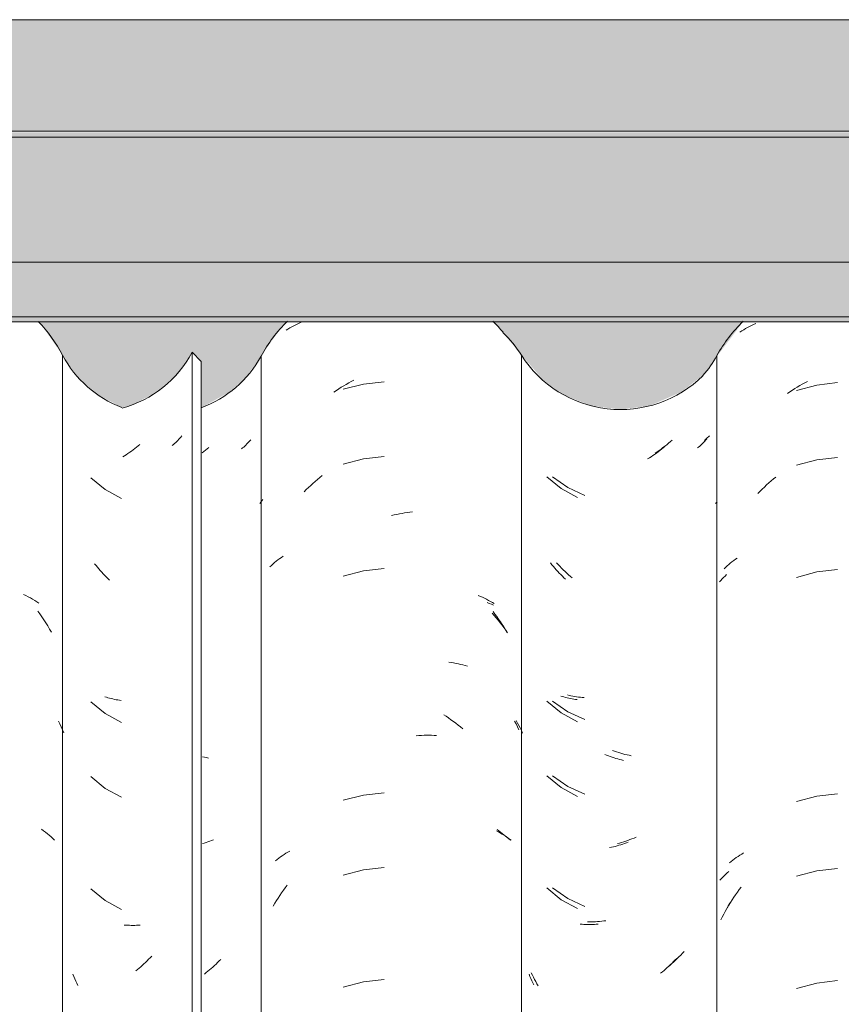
# Model space of a CAD drawing. Header units: metres. Extents: x -27.3 to 21, y -0.3 to 10.3.
# Tile 165 of 255: x 14.228 to 14.559, y 3.873 to 4.27. Entities that reach past the tile are written whole.
import ezdxf

# ---------------------------------------------------------------- set-up
doc = ezdxf.new("R2010")
doc.units = ezdxf.units.M
for name, color, linetype, lineweight in [('A-GLAZ-CWMG', 7, 'Continuous', 5), ('A-ROOF', 7, 'Continuous', 5), ('A-ROOF-OTLN', 7, 'Continuous', 5), ('A-ROOF-PATT', 7, 'Continuous', 5), ('A-WALL-PATT', 7, 'Continuous', 5)]:
    doc.layers.add(name, color=color, linetype=linetype, lineweight=lineweight)

# ---------------------------------------------------------------- blocks, each defined once
blk = doc.blocks.new('FP_262-FACHADA 03')
at = {"layer": 'A-GLAZ-CWMG', "color": 9, "true_color": 0xc0c0c0}
for p, q in [((19.71786, 4.04325), (19.7184, 4.04386)), ((19.7184, 4.04386), (19.71896, 4.04446)), ((19.71896, 4.04446), (19.71953, 4.04504)), ((19.71953, 4.04504), (19.72012, 4.04562)), ((19.72012, 4.04562), (19.72072, 4.04618)), ((19.71861, 3.92352), (19.71919, 3.92413)), ((19.71919, 3.92413), (19.71979, 3.92473)), ((19.71979, 3.92473), (19.7204, 3.92531)), ((19.7204, 3.92531), (19.72103, 3.92589)), ((19.72103, 3.92589), (19.72167, 3.92645)), ((19.71805, 3.9229), (19.71861, 3.92352)), ((19.7208, 3.91146), (19.72144, 3.91256)), ((19.72144, 3.91256), (19.72209, 3.91365)), ((19.71842, 3.90695), (19.71899, 3.90809)), ((19.71899, 3.90809), (19.71958, 3.90922)), ((19.71958, 3.90922), (19.72018, 3.91035)), ((19.72018, 3.91035), (19.7208, 3.91146))]:
    blk.add_line(p, q, dxfattribs=at)
blk = doc.blocks.new('FP_263-FACHADA 03')
at = {"layer": 'A-GLAZ-CWMG', "color": 9, "true_color": 0xc0c0c0}
for p, q in [((19.69662, 4.09857), (19.69586, 4.09797)), ((19.69737, 4.09918), (19.69662, 4.09857)), ((19.69811, 4.09981), (19.69737, 4.09918)), ((19.69884, 4.10045), (19.69811, 4.09981)), ((19.71223, 4.10065), (19.71179, 4.10028)), ((19.71265, 4.10103), (19.71223, 4.10065)), ((19.71306, 4.10142), (19.71265, 4.10103)), ((19.71346, 4.10181), (19.71306, 4.10142)), ((19.71385, 4.10221), (19.71346, 4.10181)), ((19.69277, 4.09573), (19.69199, 4.09521)), ((19.69356, 4.09627), (19.69277, 4.09573)), ((19.69433, 4.09682), (19.69356, 4.09627)), ((19.6951, 4.09739), (19.69433, 4.09682)), ((19.69586, 4.09797), (19.6951, 4.09739)), ((19.65053, 4.08558), (19.6567, 4.08129)), ((19.6567, 4.08129), (19.66353, 4.07815)), ((19.65282, 4.05027), (19.65215, 4.051)), ((19.6535, 4.04954), (19.65282, 4.05027)), ((19.65419, 4.04883), (19.6535, 4.04954)), ((19.65489, 4.04814), (19.65419, 4.04883)), ((19.65559, 4.04745), (19.65489, 4.04814)), ((19.65631, 4.04678), (19.65559, 4.04745)), ((19.65704, 4.04613), (19.65631, 4.04678)), ((19.65777, 4.04549), (19.65704, 4.04613)), ((19.65851, 4.04486), (19.65777, 4.04549)), ((19.65053, 3.99515), (19.6567, 3.99086)), ((19.65725, 3.99746), (19.65653, 3.99764)), ((19.65799, 3.99731), (19.65725, 3.99746)), ((19.65873, 3.99716), (19.65799, 3.99731)), ((19.65948, 3.99704), (19.65873, 3.99716)), ((19.66024, 3.99692), (19.65948, 3.99704)), ((19.66101, 3.99682), (19.66024, 3.99692)), ((19.66178, 3.99674), (19.66101, 3.99682)), ((19.66256, 3.99667), (19.66178, 3.99674)), ((19.66334, 3.99662), (19.66256, 3.99667)), ((19.6567, 3.99086), (19.66353, 3.98772)), ((19.67556, 3.97491), (19.67473, 3.97521)), ((19.6764, 3.97464), (19.67556, 3.97491)), ((19.67724, 3.97438), (19.6764, 3.97464)), ((19.67808, 3.97413), (19.67724, 3.97438)), ((19.67892, 3.9739), (19.67808, 3.97413)), ((19.67975, 3.97369), (19.67892, 3.9739)), ((19.68059, 3.9735), (19.67975, 3.97369)), ((19.68143, 3.97332), (19.68059, 3.9735)), ((19.68226, 3.97316), (19.68143, 3.97332)), ((19.65053, 3.96501), (19.6567, 3.96072)), ((19.6567, 3.96072), (19.66353, 3.95758)), ((19.68258, 3.93961), (19.68175, 3.93929)), ((19.68341, 3.93995), (19.68258, 3.93961)), ((19.68424, 3.94031), (19.68341, 3.93995)), ((19.67756, 3.93792), (19.67672, 3.9377)), ((19.6784, 3.93816), (19.67756, 3.93792)), ((19.67924, 3.93842), (19.6784, 3.93816)), ((19.68007, 3.93869), (19.67924, 3.93842)), ((19.68091, 3.93898), (19.68007, 3.93869)), ((19.68175, 3.93929), (19.68091, 3.93898)), ((19.65053, 3.91979), (19.6567, 3.9155)), ((19.6567, 3.9155), (19.66353, 3.91236)), ((19.66549, 3.90612), (19.66469, 3.90613)), ((19.66629, 3.90613), (19.66549, 3.90612)), ((19.6671, 3.90615), (19.66629, 3.90613)), ((19.66791, 3.90618), (19.6671, 3.90615)), ((19.66873, 3.90623), (19.66791, 3.90618)), ((19.66955, 3.9063), (19.66873, 3.90623)), ((19.67038, 3.90638), (19.66955, 3.9063)), ((19.6712, 3.90648), (19.67038, 3.90638)), ((19.67203, 3.9066), (19.6712, 3.90648)), ((19.70154, 3.89201), (19.70084, 3.89131)), ((19.70223, 3.89272), (19.70154, 3.89201)), ((19.70291, 3.89344), (19.70223, 3.89272)), ((19.70359, 3.89417), (19.70291, 3.89344)), ((19.69795, 3.88867), (19.69721, 3.88805)), ((19.69868, 3.88931), (19.69795, 3.88867)), ((19.69941, 3.88997), (19.69868, 3.88931)), ((19.70013, 3.89063), (19.69941, 3.88997)), ((19.70084, 3.89131), (19.70013, 3.89063)), ((19.6424, 3.88466), (19.64197, 3.88556)), ((19.64284, 3.88377), (19.6424, 3.88466)), ((19.6433, 3.88289), (19.64284, 3.88377)), ((19.64377, 3.88201), (19.6433, 3.88289)), ((19.64425, 3.88115), (19.64377, 3.88201)), ((19.64474, 3.8803), (19.64425, 3.88115))]:
    blk.add_line(p, q, dxfattribs=at)
blk = doc.blocks.new('FP_264-FACHADA 03')
at = {"layer": 'A-GLAZ-CWMG', "color": 9, "true_color": 0xc0c0c0}
for p, q in [((19.62416, 4.03491), (19.62502, 4.03457)), ((19.62502, 4.03457), (19.62587, 4.03421)), ((19.62587, 4.03421), (19.6267, 4.03383)), ((19.6262, 4.03059), (19.62703, 4.02967)), ((19.62703, 4.02967), (19.62784, 4.02873)), ((19.62784, 4.02873), (19.62864, 4.02777)), ((19.62864, 4.02777), (19.62943, 4.0268)), ((19.62943, 4.0268), (19.6302, 4.02582)), ((19.6302, 4.02582), (19.63096, 4.02481)), ((19.63096, 4.02481), (19.6317, 4.0238)), ((19.6317, 4.0238), (19.63243, 4.02277)), ((19.63583, 3.98728), (19.63638, 3.9863)), ((19.63638, 3.9863), (19.63693, 3.98532)), ((19.63693, 3.98532), (19.63746, 3.98432)), ((19.63746, 3.98432), (19.63798, 3.98332)), ((19.63798, 3.98332), (19.63848, 3.9823)), ((19.62793, 3.9428), (19.62873, 3.94238)), ((19.62873, 3.94238), (19.62952, 3.94194)), ((19.62952, 3.94194), (19.63029, 3.9415)), ((19.63029, 3.9415), (19.63104, 3.94103)), ((19.63104, 3.94103), (19.63179, 3.94055)), ((19.63179, 3.94055), (19.63251, 3.94006)), ((19.63251, 3.94006), (19.63322, 3.93955)), ((19.63322, 3.93955), (19.63392, 3.93903))]:
    blk.add_line(p, q, dxfattribs=at)
blk = doc.blocks.new('FP_265-FACHADA 03')
at = {"layer": 'A-GLAZ-CWMG', "color": 9, "true_color": 0xc0c0c0}
for p, q in [((19.51016, 3.97255), (19.50937, 3.97275)), ((19.51096, 3.97236), (19.51016, 3.97255)), ((19.51176, 3.97218), (19.51096, 3.97236)), ((19.51005, 3.93793), (19.50931, 3.9377)), ((19.51079, 3.93817), (19.51005, 3.93793)), ((19.51153, 3.93843), (19.51079, 3.93817)), ((19.51227, 3.9387), (19.51153, 3.93843)), ((19.513, 3.93899), (19.51227, 3.9387)), ((19.51374, 3.93928), (19.513, 3.93899))]:
    blk.add_line(p, q, dxfattribs=at)
blk = doc.blocks.new('Rectangular Mullion - Telha Fibrocimento - Ondulada-V252-FACHADA 03')
at = {"layer": 'A-GLAZ-CWMG'}
blk.add_line((19.63799, 4.13466), (19.63799, 2.77941), dxfattribs=at)
for centre, major_axis, start_param, end_param in [((19.59325, 4.10682), (0.05286, 0), 0.561652, 0.788165), ((19.67791, 4.15933), (0.04708, 0), 3.700093, 5.498213)]:
    blk.add_ellipse(centre, major_axis=major_axis, ratio=0.988936, start_param=start_param, end_param=end_param, dxfattribs=at)
for name in ['FP_263-FACHADA 03', 'FP_262-FACHADA 03', 'FP_264-FACHADA 03', 'FP_265-FACHADA 03']:
    blk.add_blockref(name, (0, 0), dxfattribs=at)
blk = doc.blocks.new('FP_270-FACHADA 03')
at = {"layer": 'A-GLAZ-CWMG', "color": 9, "true_color": 0xc0c0c0}
for p, q in [((19.72921, 4.14584), (19.73001, 4.14625)), ((19.73001, 4.14625), (19.73082, 4.14665)), ((19.73082, 4.14665), (19.73165, 4.14704)), ((19.73165, 4.14704), (19.73248, 4.14741)), ((19.72614, 4.14403), (19.72689, 4.14451)), ((19.72689, 4.14451), (19.72765, 4.14496)), ((19.72765, 4.14496), (19.72842, 4.14541)), ((19.72842, 4.14541), (19.72921, 4.14584)), ((19.75715, 4.12261), (19.74898, 4.12044)), ((19.74928, 4.12183), (19.75028, 4.12243)), ((19.75028, 4.12243), (19.75129, 4.12301)), ((19.75129, 4.12301), (19.75231, 4.12357)), ((19.75231, 4.12357), (19.75333, 4.12412)), ((19.76554, 4.12362), (19.75715, 4.12261)), ((19.74532, 4.11926), (19.7463, 4.11993)), ((19.7463, 4.11993), (19.74729, 4.12058)), ((19.74729, 4.12058), (19.74828, 4.12121)), ((19.74828, 4.12121), (19.74928, 4.12183)), ((19.75715, 4.09247), (19.74898, 4.0903)), ((19.76554, 4.09347), (19.75715, 4.09247)), ((19.73689, 4.08235), (19.7378, 4.08317)), ((19.7378, 4.08317), (19.73871, 4.08397)), ((19.73871, 4.08397), (19.73963, 4.08476)), ((19.73963, 4.08476), (19.74056, 4.08553)), ((19.73339, 4.07892), (19.73425, 4.0798)), ((19.73425, 4.0798), (19.73512, 4.08067)), ((19.73512, 4.08067), (19.736, 4.08152)), ((19.736, 4.08152), (19.73689, 4.08235)), ((19.71634, 4.07486), (19.71691, 4.07558)), ((19.72161, 4.05023), (19.72226, 4.05078)), ((19.72226, 4.05078), (19.72293, 4.05132)), ((19.72293, 4.05132), (19.72362, 4.05185)), ((19.72362, 4.05185), (19.72432, 4.05237)), ((19.72432, 4.05237), (19.72503, 4.05287)), ((19.71973, 4.04851), (19.72034, 4.0491)), ((19.72034, 4.0491), (19.72097, 4.04967)), ((19.72097, 4.04967), (19.72161, 4.05023)), ((19.75715, 4.04726), (19.74898, 4.04508)), ((19.76554, 4.04826), (19.75715, 4.04726)), ((19.75715, 3.95683), (19.74898, 3.95466)), ((19.76554, 3.95783), (19.75715, 3.95683)), ((19.72326, 3.93101), (19.72395, 3.93153)), ((19.72395, 3.93153), (19.72466, 3.93204)), ((19.72466, 3.93204), (19.72538, 3.93254)), ((19.72538, 3.93254), (19.72612, 3.93302)), ((19.72612, 3.93302), (19.72686, 3.93349)), ((19.72686, 3.93349), (19.72763, 3.93395)), ((19.72192, 3.92993), (19.72258, 3.93047)), ((19.72258, 3.93047), (19.72326, 3.93101)), ((19.76554, 3.92769), (19.75715, 3.92669)), ((19.75715, 3.92669), (19.74898, 3.92451)), ((19.72585, 3.91916), (19.72659, 3.92017)), ((19.72301, 3.91497), (19.7237, 3.91604)), ((19.7237, 3.91604), (19.7244, 3.91709)), ((19.7244, 3.91709), (19.72512, 3.91813)), ((19.72512, 3.91813), (19.72585, 3.91916)), ((19.72104, 3.91171), (19.72168, 3.91281)), ((19.72168, 3.91281), (19.72234, 3.91389)), ((19.72234, 3.91389), (19.72301, 3.91497)), ((19.75715, 3.88147), (19.74898, 3.8793)), ((19.76554, 3.88247), (19.75715, 3.88147))]:
    blk.add_line(p, q, dxfattribs=at)
blk = doc.blocks.new('FP_271-FACHADA 03')
at = {"layer": 'A-GLAZ-CWMG', "color": 9, "true_color": 0xc0c0c0}
for p, q in [((19.71035, 4.09842), (19.70992, 4.09802)), ((19.71078, 4.09882), (19.71035, 4.09842)), ((19.71119, 4.09922), (19.71078, 4.09882)), ((19.71159, 4.09964), (19.71119, 4.09922)), ((19.71198, 4.10006), (19.71159, 4.09964)), ((19.71236, 4.10049), (19.71198, 4.10006)), ((19.71272, 4.10093), (19.71236, 4.10049)), ((19.69172, 4.09469), (19.69102, 4.09421)), ((19.69242, 4.09518), (19.69172, 4.09469)), ((19.69311, 4.09569), (19.69242, 4.09518)), ((19.69379, 4.09621), (19.69311, 4.09569)), ((19.69448, 4.09674), (19.69379, 4.09621)), ((19.69515, 4.09728), (19.69448, 4.09674)), ((19.69582, 4.09783), (19.69515, 4.09728)), ((19.70947, 4.09764), (19.70901, 4.09726)), ((19.70992, 4.09802), (19.70947, 4.09764)), ((19.6896, 4.09329), (19.68888, 4.09285)), ((19.69031, 4.09375), (19.6896, 4.09329)), ((19.69102, 4.09421), (19.69031, 4.09375)), ((19.64826, 4.08558), (19.65406, 4.08086)), ((19.65406, 4.08086), (19.66063, 4.07728)), ((19.65033, 4.05018), (19.64976, 4.05089)), ((19.6509, 4.04949), (19.65033, 4.05018)), ((19.65148, 4.0488), (19.6509, 4.04949)), ((19.65207, 4.04813), (19.65148, 4.0488)), ((19.65267, 4.04747), (19.65207, 4.04813)), ((19.65328, 4.04681), (19.65267, 4.04747)), ((19.6539, 4.04617), (19.65328, 4.04681)), ((19.65452, 4.04554), (19.6539, 4.04617)), ((19.65515, 4.04492), (19.65452, 4.04554)), ((19.65579, 4.04432), (19.65515, 4.04492)), ((19.64826, 3.99515), (19.65406, 3.99044)), ((19.65452, 3.99702), (19.65389, 3.99722)), ((19.65515, 3.99683), (19.65452, 3.99702)), ((19.65579, 3.99666), (19.65515, 3.99683)), ((19.65643, 3.99649), (19.65579, 3.99666)), ((19.65709, 3.99634), (19.65643, 3.99649)), ((19.65774, 3.9962), (19.65709, 3.99634)), ((19.65841, 3.99607), (19.65774, 3.9962)), ((19.65908, 3.99596), (19.65841, 3.99607)), ((19.65976, 3.99585), (19.65908, 3.99596)), ((19.66045, 3.99576), (19.65976, 3.99585)), ((19.65406, 3.99044), (19.66063, 3.98685)), ((19.67236, 3.97338), (19.67161, 3.97368)), ((19.6731, 3.97309), (19.67236, 3.97338)), ((19.67385, 3.97281), (19.6731, 3.97309)), ((19.6746, 3.97254), (19.67385, 3.97281)), ((19.67535, 3.97229), (19.6746, 3.97254)), ((19.67611, 3.97205), (19.67535, 3.97229)), ((19.67686, 3.97183), (19.67611, 3.97205)), ((19.67761, 3.97162), (19.67686, 3.97183)), ((19.67836, 3.97143), (19.67761, 3.97162)), ((19.67911, 3.97124), (19.67836, 3.97143)), ((19.64826, 3.96501), (19.65406, 3.96029)), ((19.65406, 3.96029), (19.66063, 3.95671)), ((19.67434, 3.93623), (19.67359, 3.93607)), ((19.67509, 3.9364), (19.67434, 3.93623)), ((19.67584, 3.93659), (19.67509, 3.9364)), ((19.67659, 3.9368), (19.67584, 3.93659)), ((19.67734, 3.93701), (19.67659, 3.9368)), ((19.67809, 3.93724), (19.67734, 3.93701)), ((19.67884, 3.93748), (19.67809, 3.93724)), ((19.67959, 3.93774), (19.67884, 3.93748)), ((19.68034, 3.93801), (19.67959, 3.93774)), ((19.68109, 3.9383), (19.68034, 3.93801)), ((19.64826, 3.9198), (19.65406, 3.91508)), ((19.65406, 3.91508), (19.66063, 3.91149)), ((19.66245, 3.90514), (19.66175, 3.90519)), ((19.66316, 3.90509), (19.66245, 3.90514)), ((19.66387, 3.90507), (19.66316, 3.90509)), ((19.66458, 3.90505), (19.66387, 3.90507)), ((19.6653, 3.90505), (19.66458, 3.90505)), ((19.66602, 3.90506), (19.6653, 3.90505)), ((19.66675, 3.90508), (19.66602, 3.90506)), ((19.66748, 3.90511), (19.66675, 3.90508)), ((19.66821, 3.90516), (19.66748, 3.90511)), ((19.66895, 3.90523), (19.66821, 3.90516)), ((19.69749, 3.88829), (19.69684, 3.88771)), ((19.69813, 3.88889), (19.69749, 3.88829)), ((19.69877, 3.8895), (19.69813, 3.88889)), ((19.6994, 3.89012), (19.69877, 3.8895)), ((19.70002, 3.89075), (19.6994, 3.89012)), ((19.70064, 3.89139), (19.70002, 3.89075)), ((19.64143, 3.88413), (19.64107, 3.885)), ((19.64181, 3.88327), (19.64143, 3.88413)), ((19.69484, 3.88603), (19.69416, 3.88549)), ((19.69551, 3.88657), (19.69484, 3.88603)), ((19.69618, 3.88713), (19.69551, 3.88657)), ((19.69684, 3.88771), (19.69618, 3.88713)), ((19.64219, 3.88241), (19.64181, 3.88327)), ((19.64259, 3.88156), (19.64219, 3.88241)), ((19.643, 3.88072), (19.64259, 3.88156))]:
    blk.add_line(p, q, dxfattribs=at)
blk = doc.blocks.new('FP_272-FACHADA 03')
at = {"layer": 'A-GLAZ-CWMG', "color": 9, "true_color": 0xc0c0c0}
for p, q in [((19.54458, 4.14569), (19.54536, 4.14612)), ((19.54536, 4.14612), (19.54616, 4.14654)), ((19.54616, 4.14654), (19.54696, 4.14695)), ((19.54696, 4.14695), (19.54778, 4.14734)), ((19.54778, 4.14734), (19.54861, 4.14772)), ((19.54861, 4.14772), (19.54946, 4.14808)), ((19.54305, 4.14478), (19.54381, 4.14524)), ((19.54381, 4.14524), (19.54458, 4.14569)), ((19.56534, 4.12172), (19.56635, 4.12232)), ((19.57424, 4.12303), (19.56605, 4.12093)), ((19.56635, 4.12232), (19.56735, 4.12291)), ((19.56735, 4.12291), (19.56837, 4.12348)), ((19.56837, 4.12348), (19.56939, 4.12404)), ((19.56939, 4.12404), (19.57041, 4.12457)), ((19.58264, 4.12396), (19.57424, 4.12303)), ((19.56238, 4.11979), (19.56336, 4.12045)), ((19.56336, 4.12045), (19.56435, 4.12109)), ((19.56435, 4.12109), (19.56534, 4.12172)), ((19.57424, 4.09289), (19.56605, 4.09079)), ((19.58264, 4.09382), (19.57424, 4.09289)), ((19.55301, 4.08215), (19.55391, 4.08297)), ((19.55391, 4.08297), (19.55481, 4.08378)), ((19.55481, 4.08378), (19.55573, 4.08457)), ((19.55573, 4.08457), (19.55665, 4.08535)), ((19.55665, 4.08535), (19.55759, 4.08611)), ((19.55038, 4.07958), (19.55124, 4.08045)), ((19.55124, 4.08045), (19.55212, 4.08131)), ((19.55212, 4.08131), (19.55301, 4.08215)), ((19.53245, 4.07493), (19.53285, 4.07544)), ((19.53285, 4.07544), (19.53325, 4.07594)), ((19.53325, 4.07594), (19.53367, 4.07644)), ((19.58772, 4.07048), (19.58877, 4.07069)), ((19.58877, 4.07069), (19.58983, 4.07088)), ((19.58983, 4.07088), (19.59088, 4.07106)), ((19.59088, 4.07106), (19.59193, 4.07122)), ((19.59193, 4.07122), (19.59298, 4.07136)), ((19.59298, 4.07136), (19.59403, 4.07148)), ((19.5856, 4.06999), (19.58666, 4.07024)), ((19.58666, 4.07024), (19.58772, 4.07048)), ((19.5378, 4.05048), (19.53845, 4.05103)), ((19.53845, 4.05103), (19.53912, 4.05158)), ((19.53912, 4.05158), (19.5398, 4.05211)), ((19.5398, 4.05211), (19.5405, 4.05263)), ((19.5405, 4.05263), (19.54121, 4.05313)), ((19.54121, 4.05313), (19.54193, 4.05363)), ((19.53654, 4.04934), (19.53716, 4.04991)), ((19.53716, 4.04991), (19.5378, 4.05048)), ((19.57424, 4.04768), (19.56605, 4.04558)), ((19.58264, 4.04861), (19.57424, 4.04768)), ((19.62061, 4.03777), (19.62146, 4.03741)), ((19.62146, 4.03741), (19.62229, 4.03703)), ((19.62229, 4.03703), (19.62311, 4.03664)), ((19.62311, 4.03664), (19.62392, 4.03623)), ((19.62392, 4.03623), (19.62471, 4.03581)), ((19.62471, 4.03581), (19.6255, 4.03538)), ((19.6255, 4.03538), (19.62627, 4.03493)), ((19.62627, 4.03493), (19.62703, 4.03447)), ((19.62657, 4.03128), (19.62732, 4.03028)), ((19.62732, 4.03028), (19.62806, 4.02926)), ((19.62806, 4.02926), (19.62879, 4.02823)), ((19.62879, 4.02823), (19.6295, 4.02718)), ((19.6295, 4.02718), (19.6302, 4.02613)), ((19.6302, 4.02613), (19.63088, 4.02506)), ((19.63088, 4.02506), (19.63155, 4.02398)), ((19.63155, 4.02398), (19.6322, 4.02289)), ((19.60874, 4.01091), (19.60971, 4.01076)), ((19.60971, 4.01076), (19.61066, 4.01059)), ((19.61066, 4.01059), (19.61162, 4.0104)), ((19.61162, 4.0104), (19.61256, 4.01019)), ((19.61256, 4.01019), (19.61349, 4.00997)), ((19.61349, 4.00997), (19.61442, 4.00973)), ((19.61442, 4.00973), (19.61533, 4.00948)), ((19.61533, 4.00948), (19.61624, 4.00921)), ((19.60667, 3.98969), (19.60765, 3.98903)), ((19.60765, 3.98903), (19.60863, 3.98836)), ((19.60863, 3.98836), (19.60959, 3.98767)), ((19.60959, 3.98767), (19.61055, 3.98696)), ((19.63525, 3.98714), (19.63582, 3.98596)), ((19.61055, 3.98696), (19.61151, 3.98623)), ((19.61151, 3.98623), (19.61245, 3.98549)), ((19.61245, 3.98549), (19.61339, 3.98473)), ((19.61339, 3.98473), (19.61431, 3.98396)), ((19.63582, 3.98596), (19.63638, 3.98477)), ((19.63638, 3.98477), (19.63692, 3.98357)), ((19.59561, 3.9812), (19.59665, 3.98127)), ((19.59665, 3.98127), (19.59768, 3.98133)), ((19.59768, 3.98133), (19.59872, 3.98137)), ((19.59872, 3.98137), (19.59974, 3.98139)), ((19.59974, 3.98139), (19.60077, 3.98139)), ((19.60077, 3.98139), (19.60178, 3.98137)), ((19.60178, 3.98137), (19.6028, 3.98134)), ((19.6028, 3.98134), (19.6038, 3.98129)), ((19.57424, 3.95725), (19.56605, 3.95515)), ((19.58264, 3.95818), (19.57424, 3.95725)), ((19.62815, 3.94332), (19.62887, 3.94282)), ((19.62887, 3.94282), (19.62958, 3.94232)), ((19.62958, 3.94232), (19.63028, 3.9418)), ((19.63028, 3.9418), (19.63096, 3.94127)), ((19.63096, 3.94127), (19.63163, 3.94073)), ((19.63163, 3.94073), (19.63228, 3.94017)), ((19.63228, 3.94017), (19.63292, 3.93961)), ((19.63292, 3.93961), (19.63354, 3.93903)), ((19.53945, 3.93126), (19.54013, 3.93179)), ((19.54013, 3.93179), (19.54084, 3.9323)), ((19.54084, 3.9323), (19.54155, 3.9328)), ((19.54155, 3.9328), (19.54228, 3.93329)), ((19.54228, 3.93329), (19.54303, 3.93377)), ((19.54303, 3.93377), (19.54378, 3.93423)), ((19.54378, 3.93423), (19.54455, 3.93468)), ((19.53877, 3.93073), (19.53945, 3.93126)), ((19.58264, 3.92804), (19.57424, 3.9271)), ((19.57424, 3.9271), (19.56605, 3.92501)), ((19.54202, 3.91889), (19.54275, 3.9199)), ((19.54275, 3.9199), (19.54351, 3.92091)), ((19.5392, 3.91469), (19.53988, 3.91575)), ((19.53988, 3.91575), (19.54058, 3.91681)), ((19.54058, 3.91681), (19.54129, 3.91785)), ((19.54129, 3.91785), (19.54202, 3.91889)), ((19.53788, 3.91251), (19.53853, 3.91361)), ((19.53853, 3.91361), (19.5392, 3.91469)), ((19.57424, 3.88189), (19.56605, 3.87979)), ((19.58264, 3.88282), (19.57424, 3.88189))]:
    blk.add_line(p, q, dxfattribs=at)
blk = doc.blocks.new('FP_273-FACHADA 03')
at = {"layer": 'A-GLAZ-CWMG', "color": 9, "true_color": 0xc0c0c0}
for p, q in [((19.52685, 4.09846), (19.52642, 4.09805)), ((19.52727, 4.09887), (19.52685, 4.09846)), ((19.52768, 4.0993), (19.52727, 4.09887)), ((19.52808, 4.09973), (19.52768, 4.0993)), ((19.52846, 4.10017), (19.52808, 4.09973)), ((19.52883, 4.10061), (19.52846, 4.10017)), ((19.50984, 4.09582), (19.50916, 4.0953)), ((19.51053, 4.09635), (19.50984, 4.09582)), ((19.5112, 4.09689), (19.51053, 4.09635)), ((19.51187, 4.09745), (19.5112, 4.09689)), ((19.52552, 4.09726), (19.52506, 4.09687)), ((19.52598, 4.09765), (19.52552, 4.09726)), ((19.52642, 4.09805), (19.52598, 4.09765)), ((19.46435, 4.08528), (19.47013, 4.08055)), ((19.47013, 4.08055), (19.47669, 4.07695)), ((19.46641, 4.04988), (19.46585, 4.05059)), ((19.46698, 4.04918), (19.46641, 4.04988)), ((19.46756, 4.04849), (19.46698, 4.04918)), ((19.46815, 4.04782), (19.46756, 4.04849)), ((19.46875, 4.04715), (19.46815, 4.04782)), ((19.46935, 4.0465), (19.46875, 4.04715)), ((19.46997, 4.04586), (19.46935, 4.0465)), ((19.47059, 4.04522), (19.46997, 4.04586)), ((19.47122, 4.0446), (19.47059, 4.04522)), ((19.47186, 4.044), (19.47122, 4.0446)), ((19.47059, 3.99671), (19.46997, 3.99691)), ((19.47122, 3.99652), (19.47059, 3.99671)), ((19.47186, 3.99634), (19.47122, 3.99652)), ((19.4725, 3.99617), (19.47186, 3.99634)), ((19.47315, 3.99602), (19.4725, 3.99617)), ((19.47381, 3.99587), (19.47315, 3.99602)), ((19.47448, 3.99574), (19.47381, 3.99587)), ((19.47515, 3.99563), (19.47448, 3.99574)), ((19.47582, 3.99552), (19.47515, 3.99563)), ((19.47651, 3.99543), (19.47582, 3.99552)), ((19.46435, 3.99485), (19.47013, 3.99012)), ((19.47013, 3.99012), (19.47669, 3.98652)), ((19.46435, 3.96471), (19.47013, 3.95998)), ((19.47013, 3.95998), (19.47669, 3.95638)), ((19.46435, 3.9195), (19.47013, 3.91476)), ((19.47013, 3.91476), (19.47669, 3.91116)), ((19.47851, 3.9048), (19.47781, 3.90486)), ((19.47922, 3.90476), (19.47851, 3.9048)), ((19.47993, 3.90473), (19.47922, 3.90476)), ((19.48064, 3.90471), (19.47993, 3.90473)), ((19.48136, 3.9047), (19.48064, 3.90471)), ((19.48208, 3.90471), (19.48136, 3.9047)), ((19.4828, 3.90473), (19.48208, 3.90471)), ((19.48353, 3.90477), (19.4828, 3.90473)), ((19.48426, 3.90481), (19.48353, 3.90477)), ((19.51354, 3.8879), (19.51288, 3.88732)), ((19.51418, 3.8885), (19.51354, 3.8879)), ((19.51482, 3.88911), (19.51418, 3.8885)), ((19.51545, 3.88973), (19.51482, 3.88911)), ((19.51607, 3.89036), (19.51545, 3.88973)), ((19.51669, 3.891), (19.51607, 3.89036)), ((19.45745, 3.8841), (19.45707, 3.88504)), ((19.45785, 3.88317), (19.45745, 3.8841)), ((19.51089, 3.88564), (19.51021, 3.8851)), ((19.51156, 3.88619), (19.51089, 3.88564)), ((19.51223, 3.88675), (19.51156, 3.88619)), ((19.51288, 3.88732), (19.51223, 3.88675)), ((19.45826, 3.88225), (19.45785, 3.88317)), ((19.45868, 3.88134), (19.45826, 3.88225)), ((19.45912, 3.88044), (19.45868, 3.88134))]:
    blk.add_line(p, q, dxfattribs=at)
blk = doc.blocks.new('FP_274-FACHADA 03')
at = {"layer": 'A-GLAZ-CWMG', "color": 9, "true_color": 0xc0c0c0}
for p, q in [((19.43716, 4.03817), (19.4381, 4.03772)), ((19.4381, 4.03772), (19.43902, 4.03725)), ((19.43902, 4.03725), (19.43992, 4.03677)), ((19.43992, 4.03677), (19.44081, 4.03627)), ((19.44081, 4.03627), (19.44169, 4.03575)), ((19.44169, 4.03575), (19.44255, 4.03522)), ((19.44255, 4.03522), (19.44339, 4.03466)), ((19.44294, 4.03149), (19.44378, 4.03032)), ((19.44378, 4.03032), (19.44459, 4.02913)), ((19.44459, 4.02913), (19.44539, 4.02792)), ((19.44539, 4.02792), (19.44617, 4.0267)), ((19.44617, 4.0267), (19.44693, 4.02546)), ((19.44693, 4.02546), (19.44767, 4.02421)), ((19.44767, 4.02421), (19.4484, 4.02295)), ((19.45133, 3.98712), (19.45188, 3.98595)), ((19.45188, 3.98595), (19.45241, 3.98476)), ((19.45241, 3.98476), (19.45293, 3.98357)), ((19.45293, 3.98357), (19.45343, 3.98236)), ((19.44447, 3.94348), (19.44527, 3.9429)), ((19.44527, 3.9429), (19.44605, 3.94229)), ((19.44605, 3.94229), (19.44682, 3.94167)), ((19.44682, 3.94167), (19.44756, 3.94104)), ((19.44756, 3.94104), (19.44829, 3.94039)), ((19.44829, 3.94039), (19.449, 3.93973)), ((19.449, 3.93973), (19.44969, 3.93906))]:
    blk.add_line(p, q, dxfattribs=at)
blk = doc.blocks.new('Rectangular Mullion - Telha Fibrocimento - Ondulada-V266-FACHADA 03')
at = {"layer": 'A-GLAZ-CWMG'}
for p, q in [((19.45291, 4.13466), (19.45291, 2.77941)), ((19.53297, 4.13427), (19.53297, 2.77902)), ((19.71685, 4.13453), (19.71685, 2.77928))]:
    blk.add_line(p, q, dxfattribs=at)
for centre, major_axis, start_param, end_param in [((19.3986, 4.10682), (0.06118, 0), 0.478163, 0.755649), ((19.58505, 4.10682), (0.05902, 0), 2.348581, 2.651943), ((19.58505, 4.10682), (0.05902, 0), 0.689055, 0.792534), ((19.76842, 4.10682), (0.05869, 0), 2.342959, 2.643944), ((19.49304, 4.15547), (0.04532, 0), 3.624607, 4.34654), ((19.49304, 4.15547), (0.04532, 0), 5.068474, 5.790408), ((19.67693, 4.15594), (0.04542, 0), 5.568255, 5.786308)]:
    blk.add_ellipse(centre, major_axis=major_axis, ratio=0.988936, start_param=start_param, end_param=end_param, dxfattribs=at)
for name in ['FP_272-FACHADA 03', 'FP_270-FACHADA 03', 'FP_274-FACHADA 03', 'FP_273-FACHADA 03', 'FP_271-FACHADA 03']:
    blk.add_blockref(name, (0, 0), dxfattribs=at)
blk = doc.blocks.new('FP_281-FACHADA 03')
at = {"layer": 'A-GLAZ-CWMG', "color": 9, "true_color": 0xc0c0c0}
for p, q in [((19.48408, 4.0987), (19.48341, 4.09814)), ((19.49766, 4.09866), (19.49718, 4.09827)), ((19.49812, 4.09906), (19.49766, 4.09866)), ((19.49856, 4.09948), (19.49812, 4.09906)), ((19.499, 4.0999), (19.49856, 4.09948)), ((19.49942, 4.10033), (19.499, 4.0999)), ((19.49984, 4.10076), (19.49942, 4.10033)), ((19.50023, 4.1012), (19.49984, 4.10076)), ((19.50062, 4.10166), (19.50023, 4.1012)), ((19.50099, 4.10211), (19.50062, 4.10166)), ((19.47859, 4.09455), (19.47788, 4.09409)), ((19.47929, 4.09502), (19.47859, 4.09455)), ((19.47999, 4.09551), (19.47929, 4.09502)), ((19.48069, 4.09601), (19.47999, 4.09551)), ((19.48138, 4.09653), (19.48069, 4.09601)), ((19.48206, 4.09705), (19.48138, 4.09653)), ((19.48274, 4.09759), (19.48206, 4.09705)), ((19.48341, 4.09814), (19.48274, 4.09759)), ((19.47788, 4.09409), (19.47717, 4.09364)), ((19.48887, 3.89231), (19.48826, 3.89166)), ((19.48443, 3.88801), (19.48377, 3.88744)), ((19.48509, 3.88859), (19.48443, 3.88801)), ((19.48574, 3.88918), (19.48509, 3.88859)), ((19.48638, 3.88978), (19.48574, 3.88918)), ((19.48701, 3.8904), (19.48638, 3.88978)), ((19.48764, 3.89103), (19.48701, 3.8904)), ((19.48826, 3.89166), (19.48764, 3.89103)), ((19.4831, 3.88688), (19.48243, 3.88634)), ((19.48377, 3.88744), (19.4831, 3.88688))]:
    blk.add_line(p, q, dxfattribs=at)
blk = doc.blocks.new('Rectangular Mullion - Telha Fibrocimento - Ondulada-V280-FACHADA 03')
at = {"layer": 'A-GLAZ-CWMG', "true_color": 0xc0c0c0}
h = blk.add_hatch(dxfattribs=at)
h.set_pattern_fill('FP_28', color=9, style=0, pattern_type=2)
h.set_pattern_definition([(315.081, (26.786, -4.598), (0.286173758, -0.270297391), [0.01667, -0.28643, 0.01667, -1.903]), (315.081, (26.786, -4.598), (0.286173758, -0.270297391), [-0.31978, -0.28643, 0.01667, -0.58954, -1.01]), (315.081, (26.786, -4.598), (0.286173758, -0.270297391), [-1.212, 0.01667, -0.28643, 0.01667, -0.69057]), (315.081, (26.786, -4.598), (0.286173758, -0.270297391), [-1.532, -0.1854, 0.01667, -0.4885]), (126.286, (26.893, -4.697), (-0.205045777, 0.24913451), [0.00997, -0.17136, 0.00997, -1.138]), (126.286, (26.893, -4.697), (-0.205045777, 0.24913451), [-0.19131, -0.17136, 0.00997, -0.35269, -0.60444]), (126.286, (26.893, -4.697), (-0.205045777, 0.24913451), [-0.72533, 0.00997, -0.17136, 0.00997, -0.41314]), (126.286, (26.893, -4.697), (-0.205045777, 0.24913451), [-0.91664, -0.11092, 0.00997, -0.29225]), (147.695, (26.929, -4.703), (-0.08113297, 0.021153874), [0.00698, -0.11998, 0.00698, -0.79715]), (147.695, (26.929, -4.703), (-0.08113297, 0.021153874), [-0.13395, -0.11998, 0.00698, -0.24695, -0.42323]), (147.695, (26.929, -4.703), (-0.08113297, 0.021153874), [-0.50787, 0.00698, -0.11998, 0.00698, -0.28928]), (147.695, (26.929, -4.703), (-0.08113297, 0.021153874), [-0.64182, -0.07766, 0.00698, -0.20463])])
h.paths.add_polyline_path([(19.50882, 2.77693), (19.50882, 4.13218), (19.50514, 4.13584), (19.50514, 2.78059), (19.50874, 2.77701)])
at = {"layer": 'A-GLAZ-CWMG'}
for p, q in [((19.50514, 4.13584), (19.50882, 4.13218)), ((19.50514, 4.13584), (19.50514, 2.78059)), ((19.50882, 4.13218), (19.50882, 2.77693))]:
    blk.add_line(p, q, dxfattribs=at)
blk.add_ellipse((19.46457, 4.15699), major_axis=(0.04586, 0), ratio=0.988936, start_param=4.985892, end_param=5.798286, dxfattribs=at)
blk.add_blockref('FP_281-FACHADA 03', (0, 0), dxfattribs=at)
blk = doc.blocks.new('RUFO_1_1 - RUFO_1_-2562960-FACHADA 03')
at = {"layer": 'A-ROOF-PATT', "true_color": 0xc0c0c0}
blk.add_hatch(color=9, dxfattribs=at).paths.add_polyline_path([(20.75601, 4.225), (21.00004, 4.225), (21.00004, 4.27), (18.43004, 4.27), (18.43004, 4.225), (20.63275, 4.225)])
at = {"layer": 'A-ROOF'}
for p, q in [((18.43004, 4.27), (21.00004, 4.27)), ((21.00004, 4.225), (18.43004, 4.225))]:
    blk.add_line(p, q, dxfattribs=at)

msp = doc.modelspace()

# ---------------------------------------------------------------- hatches: boundary and pattern name
at = {"layer": 'A-ROOF-PATT', "true_color": 0x919191}
for points in [[(15.80726, 4.22257), (15.80822, 4.22257), (15.80822, 4.22371), (15.80894, 4.22457), (13.2055, 4.22457), (13.20622, 4.22371), (13.20622, 4.22257), (15.79471, 4.22257)], [(14.56211, 4.17214), (15.65739, 4.17214), (15.65939, 4.17416), (15.80822, 4.17416), (15.80822, 4.22257), (13.20622, 4.22257), (13.20622, 4.17416), (13.35505, 4.17416), (13.35705, 4.17214), (14.43885, 4.17214)], [(14.56211, 4.15014), (15.65739, 4.15014), (15.65739, 4.17214), (13.35705, 4.17214), (13.35705, 4.15014), (14.43885, 4.15014)], [(15.64601, 4.14817), (15.65539, 4.14817), (15.65739, 4.15014), (13.35726, 4.14993), (13.35905, 4.14817), (15.64589, 4.14817)]]:
    msp.add_hatch(color=252, dxfattribs=at).paths.add_polyline_path(points)
at = {"layer": 'A-WALL-PATT', "true_color": 0xd6d6d6}
h = msp.add_hatch(color=254, dxfattribs=at)
h.paths.add_polyline_path([(13.54647, 4.10941), (13.55727, 4.11169), (13.5672, 4.11647), (13.57604, 4.1239), (13.58226, 4.13223), (13.59025, 4.14492), (13.59367, 4.14817), (13.48949, 4.14817), (13.49219, 4.14612), (13.50111, 4.13466), (13.50712, 4.1255), (13.51517, 4.11802), (13.5248, 4.11267), (13.53543, 4.10974)])
h.paths.add_polyline_path([(13.73744, 4.11096), (13.74802, 4.11347), (13.75875, 4.11932), (13.76589, 4.12547), (13.78021, 4.14571), (13.78304, 4.14817), (13.68217, 4.14817), (13.68353, 4.14698), (13.69952, 4.12469), (13.70639, 4.11865), (13.71698, 4.11339), (13.72656, 4.11101)])
h.paths.add_polyline_path([(15.58045, 4.11134), (15.59097, 4.11385), (15.60125, 4.11932), (15.60877, 4.12579), (15.6231, 4.14578), (15.62587, 4.14817), (15.52447, 4.14817), (15.52696, 4.14603), (15.54134, 4.1259), (15.54949, 4.11885), (15.5591, 4.11391), (15.56962, 4.11135)])
h.paths.add_polyline_path([(15.19964, 4.11167), (15.21052, 4.11169), (15.2209, 4.11417), (15.22934, 4.11904), (15.23469, 4.12345), (15.24495, 4.1381), (15.24925, 4.14492), (15.25267, 4.14817), (15.15435, 4.14817), (15.15701, 4.14589), (15.17198, 4.1255), (15.18157, 4.11802), (15.18916, 4.11417), (15.19954, 4.11169)])
h.paths.add_polyline_path([(14.65742, 4.11167), (14.6679, 4.11417), (14.67634, 4.11904), (14.68169, 4.12345), (14.69195, 4.1381), (14.69625, 4.14492), (14.69967, 4.14817), (14.60135, 4.14817), (14.60401, 4.14589), (14.61898, 4.1255), (14.62857, 4.11802), (14.63616, 4.11417), (14.64664, 4.11167), (14.65247, 4.11167)])
h.paths.add_polyline_path([(14.10442, 4.11167), (14.1149, 4.11417), (14.12334, 4.11904), (14.12869, 4.12345), (14.13895, 4.1381), (14.14325, 4.14492), (14.14667, 4.14817), (14.04835, 4.14817), (14.05101, 4.14589), (14.06598, 4.1255), (14.07557, 4.11802), (14.08316, 4.11417), (14.09364, 4.11167), (14.09947, 4.11167)])
h.paths.add_polyline_path([(13.91709, 4.11277), (13.92888, 4.11426), (13.9416, 4.11983), (13.95032, 4.12656), (13.96594, 4.14736), (13.96687, 4.14817), (13.86547, 4.14817), (13.86876, 4.14491), (13.86957, 4.14377), (13.88468, 4.12556), (13.89427, 4.11861), (13.9053, 4.11426), (13.91062, 4.11359)])
h.paths.add_polyline_path([(14.47009, 4.11277), (14.48188, 4.11426), (14.4946, 4.11983), (14.50332, 4.12656), (14.51894, 4.14736), (14.51987, 4.14817), (14.41847, 4.14817), (14.42176, 4.14491), (14.42257, 4.14377), (14.43885, 4.12471), (14.44727, 4.11861), (14.4583, 4.11426), (14.46362, 4.11359)])
h.paths.add_polyline_path([(15.02309, 4.11277), (15.03488, 4.11426), (15.0476, 4.11983), (15.05632, 4.12656), (15.07194, 4.14736), (15.07287, 4.14817), (14.97147, 4.14817), (14.97476, 4.14491), (14.97557, 4.14377), (14.99068, 4.12556), (15.00027, 4.11861), (15.0113, 4.11426), (15.01662, 4.11359)])
h.paths.add_polyline_path([(13.36409, 4.11277), (13.37588, 4.11426), (13.3879, 4.11932), (13.3965, 4.12556), (13.41564, 4.14817), (13.36271, 4.14817), (13.36271, 4.11295)])
h.paths.add_polyline_path([(14.301, 4.11347), (14.30102, 4.11347), (14.31231, 4.11981), (14.31889, 4.12547), (14.33321, 4.14571), (14.33604, 4.14817), (14.23517, 4.14817), (14.23653, 4.14698), (14.25126, 4.1258), (14.25939, 4.11865), (14.2691, 4.11363), (14.27341, 4.11473), (14.28302, 4.11981), (14.29114, 4.12698), (14.29732, 4.13584), (14.301, 4.13218), (14.301, 4.11347)])
h.paths.add_polyline_path([(15.407, 4.11347), (15.40702, 4.11347), (15.41831, 4.11981), (15.42493, 4.12553), (15.43921, 4.14571), (15.44204, 4.14817), (15.34117, 4.14817), (15.34253, 4.14698), (15.35726, 4.1258), (15.36539, 4.11865), (15.3751, 4.11363), (15.37941, 4.11473), (15.38902, 4.11981), (15.39714, 4.12698), (15.40332, 4.13584), (15.407, 4.13218), (15.407, 4.11347)])
h.paths.add_polyline_path([(14.854, 4.11347), (14.85402, 4.11347), (14.86475, 4.11932), (14.87189, 4.12547), (14.88621, 4.14571), (14.88904, 4.14817), (14.78817, 4.14817), (14.78953, 4.14698), (14.80426, 4.1258), (14.81239, 4.11865), (14.8221, 4.11363), (14.82641, 4.11473), (14.83602, 4.11981), (14.84486, 4.12801), (14.85032, 4.13584), (14.854, 4.13218), (14.854, 4.11347)])
h.paths.add_polyline_path([(13.20482, 4.22525), (13.20222, 4.25), (13.20222, 4.22788)])
h.paths.add_polyline_path([(15.80962, 4.22525), (15.81222, 4.22788), (15.81222, 4.25), (15.81029, 4.23158)])

# ---------------------------------------------------------------- linework, layer by layer
at = {"layer": 'A-ROOF-OTLN'}
for p, q in [((13.20622, 4.22257), (15.80822, 4.22257)), ((13.35705, 4.17214), (15.65739, 4.17214)), ((13.35705, 4.15014), (15.65739, 4.15014)), ((13.35905, 4.14817), (15.65539, 4.14817))]:
    msp.add_line(p, q, dxfattribs=at)

# ---------------------------------------------------------------- block references
at = {"layer": 'A-GLAZ-CWMG'}
for name in ['Rectangular Mullion - Telha Fibrocimento - Ondulada-V280-FACHADA 03', 'Rectangular Mullion - Telha Fibrocimento - Ondulada-V266-FACHADA 03', 'Rectangular Mullion - Telha Fibrocimento - Ondulada-V252-FACHADA 03']:
    msp.add_blockref(name, (-5.20782, 0), dxfattribs=at)
at = {"layer": 'A-ROOF'}
msp.add_blockref('RUFO_1_1 - RUFO_1_-2562960-FACHADA 03', (-5.20782, 0), dxfattribs=at)

doc.saveas('drawing.dxf')
